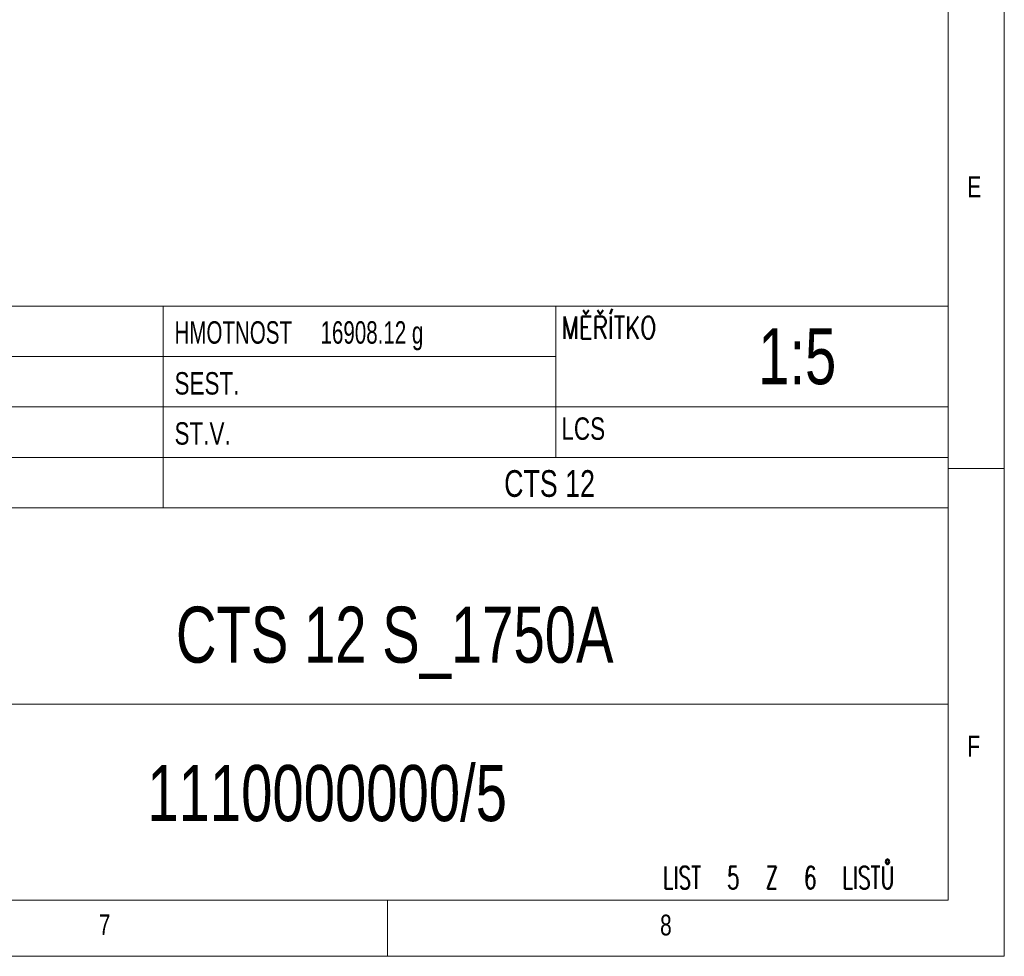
# Model space of a CAD drawing. Header units: millimetres. Extents: x 5 to 522, y 5 to 292.
# Tile 8 of 13: x 327 to 415, y 5 to 89. Entities that reach past the tile are written whole.
import ezdxf

# ---------------------------------------------------------------- set-up
doc = ezdxf.new("R2010")
doc.units = ezdxf.units.MM
doc.styles.add('SLDTEXTSTYLE0', font='TXT', dxfattribs={"width": 0.75})
doc.styles.add('SLDTEXTSTYLE2', font='TXT', dxfattribs={"width": 0.66129})
doc.styles.add('SLDTEXTSTYLE3', font='TXT', dxfattribs={"width": 0.684783})
doc.styles.add('SLDTEXTSTYLE4', font='TXT', dxfattribs={"width": 0.75, "bigfont": 'bigfont'})
doc.styles.add('SLDTEXTSTYLE7', font='TXT', dxfattribs={"width": 0.65, "bigfont": 'bigfont'})

msp = doc.modelspace()

# ---------------------------------------------------------------- linework, layer by layer
at = {"color": 7, "linetype": 'Continuous', "lineweight": 0}
for p, q in [((415, 5), (415, 292)), ((410, 287), (410, 10)), ((375, 63), (375, 49.5)), ((290, 58.5), (375, 58.5)), ((290, 54), (410, 54)), ((240, 49.5), (410, 49.5)), ((410, 48.5), (415, 48.5)), ((10, 10), (410, 10)), ((360, 5), (360, 10)), ((5, 5), (415, 5))]:
    msp.add_line(p, q, dxfattribs=at)
at = {"color": 7, "linetype": 'Continuous', "lineweight": 15}
for p, q in [((240, 63), (410, 63)), ((340, 63), (340, 45)), ((410, 63), (410, 45)), ((240, 45), (410, 45)), ((410, 45), (410, 10)), ((310, 27.5), (410, 27.5)), ((240, 10), (410, 10))]:
    msp.add_line(p, q, dxfattribs=at)

# ---------------------------------------------------------------- texts
at = {"color": 7, "linetype": 'Continuous', "lineweight": 0}
for s, insert, char_height, attachment_point, style in [('E', (411.7027, 74.5614), 1.8521, 1, 'SLDTEXTSTYLE0'), ('TOLEROVÁNÍ     ISO 8015     ANO', (290.5013, 62.0667), 2, 1, 'SLDTEXTSTYLE2'), ('MĚŘÍTKO', (375.5321, 62.0721), 2, 1, 'SLDTEXTSTYLE4'), ('HMOTNOST     16908.12 g', (341.0009, 61.6429), 2, 1, 'SLDTEXTSTYLE3'), ('1:5', (393.0431, 61.0252), 5, 1, 'SLDTEXTSTYLE0'), ('SEST.', (341.0009, 57.1039), 2, 1, 'SLDTEXTSTYLE0'), ('LCS', (375.5001, 53.0667), 2, 1, 'SLDTEXTSTYLE0'), ('ST.V.', (341.0009, 52.6364), 2, 1, 'SLDTEXTSTYLE0'), ('CTS 12', (374.4464, 48.3604), 2.38125, 2, 'SLDTEXTSTYLE0'), ('CTS 12 S_1750A', (360.6399, 36.1872), 5, 2, 'SLDTEXTSTYLE0'), ('ČÍSLO VÝKRESU', (310.5135, 26.5639), 2, 1, 'SLDTEXTSTYLE4'), ('F', (411.7127, 24.6732), 1.8521, 1, 'SLDTEXTSTYLE0'), ('1110000000/5', (338.5765, 22.0588), 5, 1, 'SLDTEXTSTYLE0'), ('LIST  5  Z  6  LISTŮ', (384.5577, 13.0068), 2, 1, 'SLDTEXTSTYLE7'), ('7', (334.2515, 8.7518), 1.8521, 1, 'SLDTEXTSTYLE0'), ('8', (384.303, 8.7175), 1.8521, 1, 'SLDTEXTSTYLE0')]:
    msp.add_mtext(s, dxfattribs=dict(at, insert=insert, char_height=char_height, attachment_point=attachment_point, style=style))

doc.saveas('drawing.dxf')
